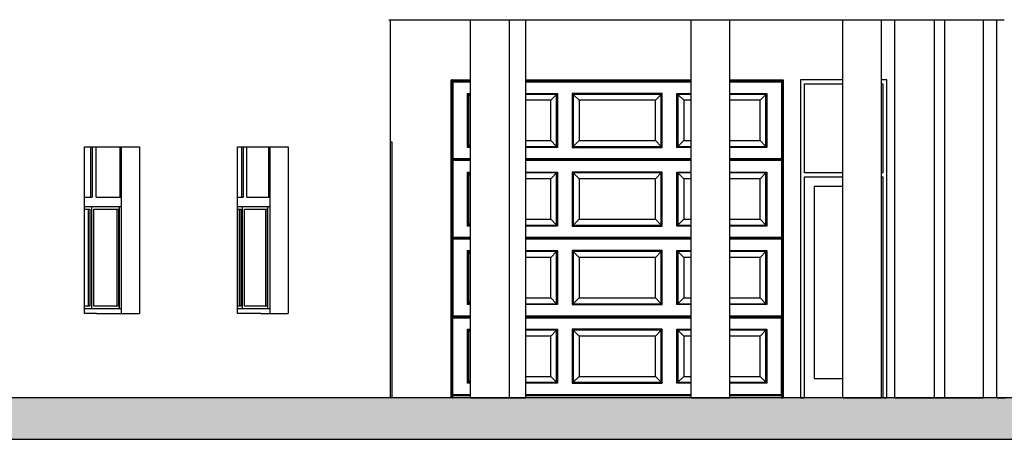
# Model space of a CAD drawing. Header units: millimetres. Extents: x -175445 to -20415, y -559200 to 231527.
# Tile 9 of 256: x -96603 to -86453, y -436860 to -432532. Entities that reach past the tile are written whole.
import ezdxf

# ---------------------------------------------------------------- set-up
doc = ezdxf.new("R2010")
doc.units = ezdxf.units.MM
doc.header["$MEASUREMENT"] = 0
doc.layers.add('Linia', color=7, linetype='Continuous')
doc.layers.add('Wypełnienie', color=7, linetype='Continuous')

msp = doc.modelspace()

# ---------------------------------------------------------------- hatches: boundary and pattern name
at = {"layer": 'Wypełnienie', "linetype": 'Continuous'}
msp.add_hatch(color=256, dxfattribs=at).paths.add_polyline_path([(-81370.094, -436432.102), (-136606.922, -436432.102), (-136606.922, -436860.399), (-81370.094, -436860.399)])

# ---------------------------------------------------------------- linework, layer by layer
at = {"layer": 'Linia'}
for p, q in [((-92797.426, -432532.102), (-92760.235, -432532.102)), ((-92797.426, -432532.102), (-92789.459, -432532.102)), ((-92783.385, -432532.102), (-92783.385, -436432.102)), ((-92760.235, -432532.102), (-92383.707, -432532.102)), ((-92383.707, -432532.102), (-92016.603, -432532.102)), ((-92016.603, -432532.102), (-91658.955, -432532.102)), ((-91954.583, -436432.102), (-91954.583, -432532.102)), ((-91658.955, -432532.102), (-91310.793, -432532.102)), ((-91554.583, -436432.102), (-91554.583, -432532.102)), ((-91386.768, -436432.102), (-91386.768, -432532.102)), ((-91310.793, -432532.102), (-90972.144, -432532.102)), ((-90972.144, -432532.102), (-90643.04, -432532.102)), ((-90643.04, -432532.102), (-90620.869, -432532.102)), ((-90620.869, -432532.102), (-90451.208, -432532.102)), ((-90451.208, -432532.102), (-90121.47, -432532.102)), ((-90121.47, -432532.102), (-89801.341, -432532.102)), ((-89801.341, -432532.102), (-89490.846, -432532.102)), ((-89681.304, -436432.102), (-89681.304, -432532.102)), ((-89490.846, -432532.102), (-89190.009, -432532.102)), ((-89281.304, -436432.102), (-89281.304, -432532.102)), ((-89190.009, -432532.102), (-88898.852, -432532.102)), ((-88898.852, -432532.102), (-88617.397, -432532.102)), ((-88617.397, -432532.102), (-88345.667, -432532.102)), ((-88345.667, -432532.102), (-88083.682, -432532.102)), ((-88117.531, -436432.102), (-88117.531, -432532.102)), ((-88083.682, -432532.102), (-87831.461, -432532.102)), ((-87831.461, -432532.102), (-87589.025, -432532.102)), ((-87717.531, -436432.102), (-87717.531, -432532.102)), ((-87589.025, -432532.102), (-87356.392, -432532.102)), ((-87583.385, -432532.102), (-87583.385, -436432.102)), ((-87356.392, -432532.102), (-87133.578, -432532.102)), ((-87173.385, -436432.102), (-87173.385, -432532.102)), ((-87133.578, -432532.102), (-86920.603, -432532.102)), ((-87065.453, -436432.102), (-87065.453, -432532.102)), ((-86920.603, -432532.102), (-86717.481, -432532.102)), ((-86717.481, -432532.102), (-86524.228, -432532.102)), ((-86665.453, -436432.102), (-86665.453, -432532.102)), ((-86528.62, -436432.102), (-86528.62, -432532.102)), ((-86524.228, -432532.102), (-86452.517, -432532.102)), ((-92153.385, -436432.102), (-92153.385, -433152.102)), ((-92153.385, -433152.102), (-91954.583, -433152.102)), ((-92143.385, -436432.102), (-92143.385, -433152.102)), ((-92139.972, -433165.102), (-92143.385, -433165.102)), ((-92139.972, -433152.102), (-92139.972, -433152.602)), ((-92139.972, -433152.602), (-92139.972, -433187.602)), ((-92138.385, -433152.602), (-92139.972, -433152.602)), ((-92138.385, -433187.602), (-92139.972, -433187.602)), ((-92138.385, -433152.102), (-92138.385, -433152.602)), ((-92138.385, -433152.602), (-92138.385, -433165.102)), ((-91954.583, -433165.102), (-92138.385, -433165.102)), ((-92138.385, -433165.102), (-92138.385, -433175.102)), ((-92138.385, -433175.102), (-92138.385, -433966.227)), ((-91954.583, -433175.102), (-92138.385, -433175.102)), ((-91386.768, -433152.102), (-89681.304, -433152.102)), ((-89681.304, -433165.102), (-91386.768, -433165.102)), ((-89681.304, -433175.102), (-91386.768, -433175.102)), ((-89281.304, -433152.102), (-88733.385, -433152.102)), ((-88748.385, -433165.102), (-89281.304, -433165.102)), ((-88748.385, -433175.102), (-89281.304, -433175.102)), ((-88748.385, -433152.102), (-88748.385, -433152.602)), ((-88748.385, -433152.602), (-88748.385, -433165.102)), ((-88748.385, -433152.602), (-88746.797, -433152.602)), ((-88748.385, -433165.102), (-88748.385, -433175.102)), ((-88748.385, -433175.102), (-88748.385, -433966.227)), ((-88748.385, -433187.602), (-88746.797, -433187.602)), ((-88746.797, -433152.102), (-88746.797, -433152.602)), ((-88746.797, -433152.602), (-88746.797, -433187.602)), ((-88743.385, -433165.102), (-88746.797, -433165.102)), ((-88743.385, -436432.102), (-88743.385, -433152.102)), ((-88733.385, -433152.102), (-88733.385, -436432.102)), ((-88553.385, -433152.102), (-88553.385, -436432.102)), ((-88117.531, -433152.102), (-88553.385, -433152.102)), ((-88513.385, -434112.102), (-88513.385, -433192.102)), ((-88513.385, -433192.102), (-88117.531, -433192.102)), ((-87663.385, -433152.102), (-87717.531, -433152.102)), ((-87717.531, -433192.102), (-87703.385, -433192.102)), ((-87703.385, -433192.102), (-87703.385, -434112.102)), ((-87663.385, -436432.102), (-87663.385, -433152.102)), ((-91985.985, -433849.227), (-91985.985, -433292.102)), ((-91985.985, -433292.102), (-91954.583, -433292.102)), ((-91954.583, -433323.503), (-91975.985, -433302.102)), ((-91954.583, -433302.102), (-91975.985, -433302.102)), ((-91975.985, -433302.102), (-91975.985, -433839.227)), ((-91386.768, -433292.102), (-91059.185, -433292.102)), ((-91069.185, -433302.102), (-91386.768, -433302.102)), ((-91069.185, -433302.102), (-91129.185, -433362.102)), ((-91069.185, -433839.227), (-91069.185, -433302.102)), ((-91059.185, -433292.102), (-91059.185, -433849.227)), ((-90906.785, -433292.102), (-90906.785, -433849.227)), ((-89979.985, -433292.102), (-90906.785, -433292.102)), ((-90836.785, -433362.102), (-90896.785, -433302.102)), ((-89989.985, -433302.102), (-90896.785, -433302.102)), ((-90896.785, -433302.102), (-90896.785, -433839.227)), ((-89989.985, -433302.102), (-90049.985, -433362.102)), ((-89989.985, -433839.227), (-89989.985, -433302.102)), ((-89979.985, -433849.227), (-89979.985, -433292.102)), ((-89827.585, -433292.102), (-89681.304, -433292.102)), ((-89827.585, -433849.227), (-89827.585, -433292.102)), ((-89757.585, -433362.102), (-89817.585, -433302.102)), ((-89681.304, -433302.102), (-89817.585, -433302.102)), ((-89817.585, -433302.102), (-89817.585, -433839.227)), ((-89281.304, -433292.102), (-88900.785, -433292.102)), ((-88910.785, -433302.102), (-89281.304, -433302.102)), ((-88910.785, -433302.102), (-88970.785, -433362.102)), ((-88910.785, -433839.227), (-88910.785, -433302.102)), ((-88900.785, -433292.102), (-88900.785, -433849.227)), ((-91129.185, -433362.102), (-91386.768, -433362.102)), ((-91129.185, -433779.227), (-91129.185, -433362.102)), ((-90049.985, -433362.102), (-90836.785, -433362.102)), ((-90836.785, -433362.102), (-90836.785, -433779.227)), ((-90049.985, -433779.227), (-90049.985, -433362.102)), ((-89681.304, -433362.102), (-89757.585, -433362.102)), ((-89757.585, -433362.102), (-89757.585, -433779.227)), ((-88970.785, -433362.102), (-89281.304, -433362.102)), ((-88970.785, -433779.227), (-88970.785, -433362.102)), ((-92138.385, -433492.102), (-92143.385, -433492.102)), ((-92143.385, -433532.102), (-92138.385, -433532.102)), ((-95936.328, -435562.102), (-95936.328, -433842.102)), ((-95936.328, -433842.102), (-95813.154, -433842.102)), ((-95869.992, -434362.102), (-95869.992, -433842.102)), ((-95856.31, -433842.102), (-95856.31, -434362.102)), ((-95815.326, -434362.102), (-95815.326, -433842.102)), ((-95813.154, -433842.102), (-95375.005, -433842.102)), ((-95566.713, -434362.102), (-95566.713, -433842.102)), ((-95553.03, -434362.102), (-95553.03, -433842.102)), ((-95552.862, -435562.102), (-95552.862, -433842.102)), ((-95375.005, -433842.102), (-95368.575, -433842.102)), ((-95368.575, -433842.102), (-95368.705, -433842.102)), ((-95368.575, -433842.102), (-95368.575, -435562.102)), ((-94357.905, -435562.102), (-94357.905, -433842.102)), ((-94357.905, -433842.102), (-94115.788, -433842.102)), ((-94314.654, -434362.102), (-94314.654, -433842.102)), ((-94300.768, -433842.102), (-94300.768, -434362.102)), ((-94262.956, -434362.102), (-94262.956, -433842.102)), ((-94115.788, -433842.102), (-93834.724, -433842.102)), ((-94034.846, -434362.102), (-94034.846, -433842.102)), ((-94020.959, -434362.102), (-94020.959, -433842.102)), ((-94020.804, -435562.102), (-94020.804, -433842.102)), ((-93834.724, -433842.102), (-93834.724, -435562.102)), ((-92764.385, -433795.102), (-92783.385, -433795.102)), ((-92764.385, -436432.102), (-92764.385, -433795.102)), ((-91975.985, -433839.227), (-91954.583, -433817.825)), ((-91975.985, -433839.227), (-91954.583, -433839.227)), ((-91386.768, -433779.227), (-91129.185, -433779.227)), ((-91386.768, -433839.227), (-91069.185, -433839.227)), ((-91129.185, -433779.227), (-91069.185, -433839.227)), ((-90896.785, -433839.227), (-90836.785, -433779.227)), ((-90896.785, -433839.227), (-89989.985, -433839.227)), ((-90836.785, -433779.227), (-90049.985, -433779.227)), ((-90049.985, -433779.227), (-89989.985, -433839.227)), ((-89817.585, -433839.227), (-89757.585, -433779.227)), ((-89817.585, -433839.227), (-89681.304, -433839.227)), ((-89757.585, -433779.227), (-89681.304, -433779.227)), ((-89281.304, -433779.227), (-88970.785, -433779.227)), ((-89281.304, -433839.227), (-88910.785, -433839.227)), ((-88970.785, -433779.227), (-88910.785, -433839.227)), ((-91954.583, -433849.227), (-91985.985, -433849.227)), ((-91059.185, -433849.227), (-91386.768, -433849.227)), ((-90906.785, -433849.227), (-89979.985, -433849.227)), ((-89681.304, -433849.227), (-89827.585, -433849.227)), ((-88900.785, -433849.227), (-89281.304, -433849.227)), ((-92139.972, -433958.727), (-92143.385, -433958.727)), ((-92139.972, -433973.727), (-92143.385, -433973.727)), ((-92139.972, -433953.727), (-92139.972, -433966.227)), ((-92138.385, -433953.727), (-92139.972, -433953.727)), ((-92139.972, -433966.227), (-92139.972, -433976.227)), ((-92138.385, -433966.227), (-92139.972, -433966.227)), ((-92139.972, -433976.227), (-92139.972, -433998.727)), ((-92138.385, -433976.227), (-92139.972, -433976.227)), ((-92138.385, -433998.727), (-92139.972, -433998.727)), ((-92138.385, -433966.227), (-92138.385, -433976.227)), ((-91954.583, -433966.227), (-92138.385, -433966.227)), ((-92138.385, -433976.227), (-92138.385, -433986.227)), ((-91954.583, -433976.227), (-92138.385, -433976.227)), ((-92138.385, -433986.227), (-92138.385, -434777.352)), ((-91954.583, -433986.227), (-92138.385, -433986.227)), ((-89681.304, -433966.227), (-91386.768, -433966.227)), ((-89681.304, -433976.227), (-91386.768, -433976.227)), ((-89681.304, -433986.227), (-91386.768, -433986.227)), ((-88748.385, -433966.227), (-89281.304, -433966.227)), ((-88748.385, -433976.227), (-89281.304, -433976.227)), ((-88748.385, -433986.227), (-89281.304, -433986.227)), ((-88748.385, -433953.727), (-88746.797, -433953.727)), ((-88748.385, -433966.227), (-88748.385, -433976.227)), ((-88748.385, -433966.227), (-88746.797, -433966.227)), ((-88748.385, -433976.227), (-88748.385, -433986.227)), ((-88748.385, -433976.227), (-88746.797, -433976.227)), ((-88748.385, -433986.227), (-88748.385, -434777.352)), ((-88748.385, -433998.727), (-88746.797, -433998.727)), ((-88746.797, -433953.727), (-88746.797, -433966.227)), ((-88746.797, -433958.727), (-88743.385, -433958.727)), ((-88746.797, -433966.227), (-88746.797, -433976.227)), ((-88746.797, -433973.727), (-88743.385, -433973.727)), ((-88746.797, -433976.227), (-88746.797, -433998.727)), ((-91985.985, -434660.352), (-91985.985, -434103.227)), ((-91985.985, -434103.227), (-91954.583, -434103.227)), ((-91954.583, -434134.628), (-91975.985, -434113.227)), ((-91954.583, -434113.227), (-91975.985, -434113.227)), ((-91975.985, -434113.227), (-91975.985, -434650.352)), ((-91386.768, -434103.227), (-91059.185, -434103.227)), ((-91069.185, -434113.227), (-91386.768, -434113.227)), ((-91069.185, -434113.227), (-91129.185, -434173.227)), ((-91069.185, -434650.352), (-91069.185, -434113.227)), ((-91059.185, -434103.227), (-91059.185, -434660.352)), ((-90906.785, -434103.227), (-90906.785, -434660.352)), ((-89979.985, -434103.227), (-90906.785, -434103.227)), ((-90836.785, -434173.227), (-90896.785, -434113.227)), ((-89989.985, -434113.227), (-90896.785, -434113.227)), ((-90896.785, -434113.227), (-90896.785, -434650.352)), ((-89989.985, -434113.227), (-90049.985, -434173.227)), ((-89989.985, -434650.352), (-89989.985, -434113.227)), ((-89979.985, -434660.352), (-89979.985, -434103.227)), ((-89827.585, -434103.227), (-89681.304, -434103.227)), ((-89827.585, -434660.352), (-89827.585, -434103.227)), ((-89757.585, -434173.227), (-89817.585, -434113.227)), ((-89681.304, -434113.227), (-89817.585, -434113.227)), ((-89817.585, -434113.227), (-89817.585, -434650.352)), ((-89281.304, -434103.227), (-88900.785, -434103.227)), ((-88910.785, -434113.227), (-89281.304, -434113.227)), ((-88910.785, -434113.227), (-88970.785, -434173.227)), ((-88910.785, -434650.352), (-88910.785, -434113.227)), ((-88900.785, -434103.227), (-88900.785, -434660.352)), ((-88117.531, -434112.102), (-88513.385, -434112.102)), ((-87703.385, -434112.102), (-87717.531, -434112.102)), ((-91129.185, -434173.227), (-91386.768, -434173.227)), ((-91129.185, -434590.352), (-91129.185, -434173.227)), ((-90049.985, -434173.227), (-90836.785, -434173.227)), ((-90836.785, -434173.227), (-90836.785, -434590.352)), ((-90049.985, -434590.352), (-90049.985, -434173.227)), ((-89681.304, -434173.227), (-89757.585, -434173.227)), ((-89757.585, -434173.227), (-89757.585, -434590.352)), ((-88970.785, -434173.227), (-89281.304, -434173.227)), ((-88970.785, -434590.352), (-88970.785, -434173.227)), ((-88513.385, -434252.102), (-88513.385, -434152.102)), ((-88513.385, -434152.102), (-88117.531, -434152.102)), ((-88513.385, -436232.102), (-88513.385, -434252.102)), ((-88413.385, -434252.102), (-88413.385, -436232.102)), ((-88117.531, -434252.102), (-88413.385, -434252.102)), ((-87717.531, -434152.102), (-87703.385, -434152.102)), ((-87703.385, -434152.102), (-87703.385, -434252.102)), ((-87703.385, -434252.102), (-87703.385, -436232.102)), ((-95936.328, -434362.102), (-95856.31, -434362.102)), ((-95815.326, -434362.102), (-95553.03, -434362.102)), ((-94357.905, -434362.102), (-94300.768, -434362.102)), ((-94262.956, -434362.102), (-94020.959, -434362.102)), ((-95553.03, -434462.102), (-95936.328, -434462.102)), ((-95936.328, -434487.102), (-95879.114, -434487.102)), ((-95892.796, -435487.102), (-95892.796, -434487.102)), ((-95879.114, -434487.102), (-95879.114, -435487.102)), ((-95858.622, -434487.102), (-95858.622, -434462.102)), ((-95858.622, -435487.102), (-95858.622, -434487.102)), ((-95838.13, -435487.102), (-95838.13, -434487.102)), ((-95838.13, -434487.102), (-95586.08, -434487.102)), ((-95599.763, -435487.102), (-95599.763, -434487.102)), ((-95586.08, -434487.102), (-95586.08, -435487.102)), ((-95575.834, -435512.102), (-95575.834, -434462.102)), ((-95553.03, -435512.102), (-95553.03, -434462.102)), ((-94020.959, -434462.102), (-94357.905, -434462.102)), ((-94357.905, -434487.102), (-94323.912, -434487.102)), ((-94337.798, -435487.102), (-94337.798, -434487.102)), ((-94323.912, -434487.102), (-94323.912, -435487.102)), ((-94305.006, -434487.102), (-94305.006, -434462.102)), ((-94305.006, -435487.102), (-94305.006, -434487.102)), ((-94286.1, -435487.102), (-94286.1, -434487.102)), ((-94286.1, -434487.102), (-94053.556, -434487.102)), ((-94067.443, -435487.102), (-94067.443, -434487.102)), ((-94053.556, -434487.102), (-94053.556, -435487.102)), ((-94044.103, -435512.102), (-94044.103, -434462.102)), ((-94020.959, -435512.102), (-94020.959, -434462.102)), ((-91975.985, -434650.352), (-91954.583, -434628.95)), ((-91975.985, -434650.352), (-91954.583, -434650.352)), ((-91386.768, -434590.352), (-91129.185, -434590.352)), ((-91386.768, -434650.352), (-91069.185, -434650.352)), ((-91129.185, -434590.352), (-91069.185, -434650.352)), ((-90896.785, -434650.352), (-90836.785, -434590.352)), ((-90896.785, -434650.352), (-89989.985, -434650.352)), ((-90836.785, -434590.352), (-90049.985, -434590.352)), ((-90049.985, -434590.352), (-89989.985, -434650.352)), ((-89817.585, -434650.352), (-89757.585, -434590.352)), ((-89817.585, -434650.352), (-89681.304, -434650.352)), ((-89757.585, -434590.352), (-89681.304, -434590.352)), ((-89281.304, -434590.352), (-88970.785, -434590.352)), ((-89281.304, -434650.352), (-88910.785, -434650.352)), ((-88970.785, -434590.352), (-88910.785, -434650.352)), ((-91954.583, -434660.352), (-91985.985, -434660.352)), ((-91059.185, -434660.352), (-91386.768, -434660.352)), ((-90906.785, -434660.352), (-89979.985, -434660.352)), ((-89681.304, -434660.352), (-89827.585, -434660.352)), ((-88900.785, -434660.352), (-89281.304, -434660.352)), ((-92139.972, -434769.852), (-92143.385, -434769.852)), ((-92139.972, -434784.852), (-92143.385, -434784.852)), ((-92139.972, -434764.852), (-92139.972, -434777.352)), ((-92138.385, -434764.852), (-92139.972, -434764.852)), ((-92139.972, -434777.352), (-92139.972, -434787.352)), ((-92138.385, -434777.352), (-92139.972, -434777.352)), ((-92139.972, -434787.352), (-92139.972, -434809.852)), ((-92138.385, -434787.352), (-92139.972, -434787.352)), ((-92138.385, -434809.852), (-92139.972, -434809.852)), ((-92138.385, -434777.352), (-92138.385, -434787.352)), ((-91954.583, -434777.352), (-92138.385, -434777.352)), ((-92138.385, -434787.352), (-92138.385, -434797.352)), ((-91954.583, -434787.352), (-92138.385, -434787.352)), ((-92138.385, -434797.352), (-92138.385, -435588.477)), ((-91954.583, -434797.352), (-92138.385, -434797.352)), ((-89681.304, -434777.352), (-91386.768, -434777.352)), ((-89681.304, -434787.352), (-91386.768, -434787.352)), ((-89681.304, -434797.352), (-91386.768, -434797.352)), ((-88748.385, -434777.352), (-89281.304, -434777.352)), ((-88748.385, -434787.352), (-89281.304, -434787.352)), ((-88748.385, -434797.352), (-89281.304, -434797.352)), ((-88748.385, -434764.852), (-88746.797, -434764.852)), ((-88748.385, -434777.352), (-88748.385, -434787.352)), ((-88748.385, -434777.352), (-88746.797, -434777.352)), ((-88748.385, -434787.352), (-88748.385, -434797.352)), ((-88748.385, -434787.352), (-88746.797, -434787.352)), ((-88748.385, -434797.352), (-88748.385, -435588.477)), ((-88748.385, -434809.852), (-88746.797, -434809.852)), ((-88746.797, -434764.852), (-88746.797, -434777.352)), ((-88746.797, -434769.852), (-88743.385, -434769.852)), ((-88746.797, -434777.352), (-88746.797, -434787.352)), ((-88746.797, -434784.852), (-88743.385, -434784.852)), ((-88746.797, -434787.352), (-88746.797, -434809.852)), ((-91985.985, -435471.477), (-91985.985, -434914.352)), ((-91985.985, -434914.352), (-91954.583, -434914.352)), ((-91954.583, -434945.753), (-91975.985, -434924.352)), ((-91954.583, -434924.352), (-91975.985, -434924.352)), ((-91975.985, -434924.352), (-91975.985, -435461.477)), ((-91386.768, -434914.352), (-91059.185, -434914.352)), ((-91069.185, -434924.352), (-91386.768, -434924.352)), ((-91069.185, -434924.352), (-91129.185, -434984.352)), ((-91069.185, -435461.477), (-91069.185, -434924.352)), ((-91059.185, -434914.352), (-91059.185, -435471.477)), ((-90906.785, -434914.352), (-90906.785, -435471.477)), ((-89979.985, -434914.352), (-90906.785, -434914.352)), ((-90836.785, -434984.352), (-90896.785, -434924.352)), ((-89989.985, -434924.352), (-90896.785, -434924.352)), ((-90896.785, -434924.352), (-90896.785, -435461.477)), ((-89989.985, -434924.352), (-90049.985, -434984.352)), ((-89989.985, -435461.477), (-89989.985, -434924.352)), ((-89979.985, -435471.477), (-89979.985, -434914.352)), ((-89827.585, -434914.352), (-89681.304, -434914.352)), ((-89827.585, -435471.477), (-89827.585, -434914.352)), ((-89757.585, -434984.352), (-89817.585, -434924.352)), ((-89681.304, -434924.352), (-89817.585, -434924.352)), ((-89817.585, -434924.352), (-89817.585, -435461.477)), ((-89281.304, -434914.352), (-88900.785, -434914.352)), ((-88910.785, -434924.352), (-89281.304, -434924.352)), ((-88910.785, -434924.352), (-88970.785, -434984.352)), ((-88910.785, -435461.477), (-88910.785, -434924.352)), ((-88900.785, -434914.352), (-88900.785, -435471.477)), ((-91129.185, -434984.352), (-91386.768, -434984.352)), ((-91129.185, -435401.477), (-91129.185, -434984.352)), ((-90049.985, -434984.352), (-90836.785, -434984.352)), ((-90836.785, -434984.352), (-90836.785, -435401.477)), ((-90049.985, -435401.477), (-90049.985, -434984.352)), ((-89681.304, -434984.352), (-89757.585, -434984.352)), ((-89757.585, -434984.352), (-89757.585, -435401.477)), ((-88970.785, -434984.352), (-89281.304, -434984.352)), ((-88970.785, -435401.477), (-88970.785, -434984.352)), ((-92143.385, -435457.102), (-92138.385, -435457.102)), ((-91975.985, -435461.477), (-91954.583, -435440.075)), ((-91975.985, -435461.477), (-91954.583, -435461.477)), ((-91386.768, -435401.477), (-91129.185, -435401.477)), ((-91386.768, -435461.477), (-91069.185, -435461.477)), ((-91129.185, -435401.477), (-91069.185, -435461.477)), ((-90896.785, -435461.477), (-90836.785, -435401.477)), ((-90896.785, -435461.477), (-89989.985, -435461.477)), ((-90836.785, -435401.477), (-90049.985, -435401.477)), ((-90049.985, -435401.477), (-89989.985, -435461.477)), ((-89817.585, -435461.477), (-89757.585, -435401.477)), ((-89817.585, -435461.477), (-89681.304, -435461.477)), ((-89757.585, -435401.477), (-89681.304, -435401.477)), ((-89281.304, -435401.477), (-88970.785, -435401.477)), ((-89281.304, -435461.477), (-88910.785, -435461.477)), ((-88970.785, -435401.477), (-88910.785, -435461.477)), ((-95879.114, -435487.102), (-95936.328, -435487.102)), ((-95936.328, -435512.102), (-95553.03, -435512.102)), ((-95813.154, -435562.102), (-95936.328, -435562.102)), ((-95858.622, -435512.102), (-95858.622, -435487.102)), ((-95586.08, -435487.102), (-95838.13, -435487.102)), ((-95813.154, -435562.102), (-95375.005, -435562.102)), ((-95375.005, -435562.102), (-95368.575, -435562.102)), ((-95368.575, -435562.102), (-95368.705, -435562.102)), ((-94323.912, -435487.102), (-94357.905, -435487.102)), ((-94357.905, -435512.102), (-94020.959, -435512.102)), ((-94115.788, -435562.102), (-94357.905, -435562.102)), ((-94305.006, -435512.102), (-94305.006, -435487.102)), ((-94053.556, -435487.102), (-94286.1, -435487.102)), ((-94115.788, -435562.102), (-93834.724, -435562.102)), ((-91954.583, -435471.477), (-91985.985, -435471.477)), ((-91059.185, -435471.477), (-91386.768, -435471.477)), ((-90906.785, -435471.477), (-89979.985, -435471.477)), ((-89681.304, -435471.477), (-89827.585, -435471.477)), ((-88900.785, -435471.477), (-89281.304, -435471.477)), ((-92139.972, -435580.977), (-92143.385, -435580.977)), ((-92139.972, -435595.977), (-92143.385, -435595.977)), ((-92139.972, -435607.102), (-92143.385, -435607.102)), ((-92139.972, -435575.977), (-92139.972, -435588.477)), ((-92138.385, -435575.977), (-92139.972, -435575.977)), ((-92139.972, -435588.477), (-92139.972, -435598.477)), ((-92138.385, -435588.477), (-92139.972, -435588.477)), ((-92139.972, -435598.477), (-92139.972, -435620.977)), ((-92138.385, -435598.477), (-92139.972, -435598.477)), ((-92138.385, -435620.977), (-92139.972, -435620.977)), ((-92138.385, -435588.477), (-92138.385, -435598.477)), ((-91954.583, -435588.477), (-92138.385, -435588.477)), ((-92138.385, -435608.477), (-92138.385, -435598.477)), ((-91954.583, -435598.477), (-92138.385, -435598.477)), ((-92138.385, -436399.602), (-92138.385, -435608.477)), ((-92138.385, -435608.477), (-91954.583, -435608.477)), ((-89681.304, -435588.477), (-91386.768, -435588.477)), ((-89681.304, -435598.477), (-91386.768, -435598.477)), ((-91386.768, -435608.477), (-89681.304, -435608.477)), ((-88748.385, -435588.477), (-89281.304, -435588.477)), ((-88748.385, -435598.477), (-89281.304, -435598.477)), ((-89281.304, -435608.477), (-88748.385, -435608.477)), ((-88748.385, -435575.977), (-88746.797, -435575.977)), ((-88748.385, -435588.477), (-88748.385, -435598.477)), ((-88748.385, -435588.477), (-88746.797, -435588.477)), ((-88748.385, -435608.477), (-88748.385, -435598.477)), ((-88748.385, -435598.477), (-88746.797, -435598.477)), ((-88748.385, -436399.602), (-88748.385, -435608.477)), ((-88748.385, -435620.977), (-88746.797, -435620.977)), ((-88746.797, -435575.977), (-88746.797, -435588.477)), ((-88746.797, -435580.977), (-88743.385, -435580.977)), ((-88746.797, -435588.477), (-88746.797, -435598.477)), ((-88746.797, -435595.977), (-88743.385, -435595.977)), ((-88746.797, -435598.477), (-88746.797, -435620.977)), ((-91985.985, -436282.602), (-91985.985, -435725.477)), ((-91985.985, -435725.477), (-91954.583, -435725.477)), ((-91954.583, -435756.878), (-91975.985, -435735.477)), ((-91954.583, -435735.477), (-91975.985, -435735.477)), ((-91975.985, -435735.477), (-91975.985, -436272.602)), ((-91386.768, -435725.477), (-91059.185, -435725.477)), ((-91069.185, -435735.477), (-91386.768, -435735.477)), ((-91069.185, -435735.477), (-91129.185, -435795.477)), ((-91069.185, -436272.602), (-91069.185, -435735.477)), ((-91059.185, -435725.477), (-91059.185, -436282.602)), ((-90906.785, -435725.477), (-90906.785, -436282.602)), ((-89979.985, -435725.477), (-90906.785, -435725.477)), ((-90836.785, -435795.477), (-90896.785, -435735.477)), ((-89989.985, -435735.477), (-90896.785, -435735.477)), ((-90896.785, -435735.477), (-90896.785, -436272.602)), ((-89989.985, -435735.477), (-90049.985, -435795.477)), ((-89989.985, -436272.602), (-89989.985, -435735.477)), ((-89979.985, -436282.602), (-89979.985, -435725.477)), ((-89827.585, -435725.477), (-89681.304, -435725.477)), ((-89827.585, -436282.602), (-89827.585, -435725.477)), ((-89757.585, -435795.477), (-89817.585, -435735.477)), ((-89681.304, -435735.477), (-89817.585, -435735.477)), ((-89817.585, -435735.477), (-89817.585, -436272.602)), ((-89281.304, -435725.477), (-88900.785, -435725.477)), ((-88910.785, -435735.477), (-89281.304, -435735.477)), ((-88910.785, -435735.477), (-88970.785, -435795.477)), ((-88910.785, -436272.602), (-88910.785, -435735.477)), ((-88900.785, -435725.477), (-88900.785, -436282.602)), ((-91129.185, -435795.477), (-91386.768, -435795.477)), ((-91129.185, -436212.602), (-91129.185, -435795.477)), ((-90049.985, -435795.477), (-90836.785, -435795.477)), ((-90836.785, -435795.477), (-90836.785, -436212.602)), ((-90049.985, -436212.602), (-90049.985, -435795.477)), ((-89681.304, -435795.477), (-89757.585, -435795.477)), ((-89757.585, -435795.477), (-89757.585, -436212.602)), ((-88970.785, -435795.477), (-89281.304, -435795.477)), ((-88970.785, -436212.602), (-88970.785, -435795.477)), ((-92138.385, -436282.102), (-92143.385, -436282.102)), ((-91975.985, -436272.602), (-91954.583, -436251.2)), ((-91975.985, -436272.602), (-91954.583, -436272.602)), ((-91386.768, -436212.602), (-91129.185, -436212.602)), ((-91386.768, -436272.602), (-91069.185, -436272.602)), ((-91129.185, -436212.602), (-91069.185, -436272.602)), ((-90896.785, -436272.602), (-90836.785, -436212.602)), ((-90896.785, -436272.602), (-89989.985, -436272.602)), ((-90836.785, -436212.602), (-90049.985, -436212.602)), ((-90049.985, -436212.602), (-89989.985, -436272.602)), ((-89817.585, -436272.602), (-89757.585, -436212.602)), ((-89817.585, -436272.602), (-89681.304, -436272.602)), ((-89757.585, -436212.602), (-89681.304, -436212.602)), ((-89281.304, -436212.602), (-88970.785, -436212.602)), ((-89281.304, -436272.602), (-88910.785, -436272.602)), ((-88970.785, -436212.602), (-88910.785, -436272.602)), ((-88513.385, -436432.102), (-88513.385, -436232.102)), ((-88413.385, -436232.102), (-88117.531, -436232.102)), ((-87703.385, -436232.102), (-87703.385, -436432.102)), ((-91954.583, -436282.602), (-91985.985, -436282.602)), ((-91059.185, -436282.602), (-91386.768, -436282.602)), ((-90906.785, -436282.602), (-89979.985, -436282.602)), ((-89681.304, -436282.602), (-89827.585, -436282.602)), ((-88900.785, -436282.602), (-89281.304, -436282.602)), ((-96490.404, -436432.102), (-96490.256, -436432.102)), ((-92940.184, -436432.102), (-92965.919, -436432.102)), ((-92918.204, -436432.102), (-92940.184, -436432.102)), ((-92783.385, -436432.102), (-92918.204, -436432.102)), ((-92764.385, -436432.102), (-92783.385, -436432.102)), ((-92153.385, -436432.102), (-92764.385, -436432.102)), ((-92143.385, -436432.102), (-92153.385, -436432.102)), ((-92139.972, -436392.102), (-92143.385, -436392.102)), ((-92139.972, -436407.102), (-92143.385, -436407.102)), ((-92143.385, -436432.102), (-92139.972, -436432.102)), ((-92139.972, -436387.102), (-92139.972, -436399.602)), ((-92138.385, -436387.102), (-92139.972, -436387.102)), ((-92139.972, -436399.602), (-92139.972, -436409.602)), ((-92138.385, -436399.602), (-92139.972, -436399.602)), ((-92139.972, -436409.602), (-92139.972, -436432.102)), ((-92138.385, -436409.602), (-92139.972, -436409.602)), ((-92138.385, -436432.102), (-92139.972, -436432.102)), ((-92138.385, -436409.602), (-92138.385, -436399.602)), ((-92138.385, -436399.602), (-91954.583, -436399.602)), ((-92138.385, -436432.102), (-92138.385, -436409.602)), ((-92138.385, -436409.602), (-91954.583, -436409.602)), ((-91954.583, -436432.102), (-92138.385, -436432.102)), ((-91954.583, -436432.102), (-91950.74, -436432.102)), ((-91950.74, -436432.102), (-91939.359, -436432.102)), ((-91939.359, -436432.102), (-91920.877, -436432.102)), ((-91920.877, -436432.102), (-91896.004, -436432.102)), ((-91896.004, -436432.102), (-91865.697, -436432.102)), ((-91865.697, -436432.102), (-91831.12, -436432.102)), ((-91831.12, -436432.102), (-91793.601, -436432.102)), ((-91793.601, -436432.102), (-91754.583, -436432.102)), ((-91754.583, -436432.102), (-91715.565, -436432.102)), ((-91715.565, -436432.102), (-91678.046, -436432.102)), ((-91678.046, -436432.102), (-91643.469, -436432.102)), ((-91643.469, -436432.102), (-91613.161, -436432.102)), ((-91613.161, -436432.102), (-91588.289, -436432.102)), ((-91588.289, -436432.102), (-91569.807, -436432.102)), ((-91569.807, -436432.102), (-91558.426, -436432.102)), ((-91558.426, -436432.102), (-91554.583, -436432.102)), ((-91554.583, -436432.102), (-91547.75, -436432.102)), ((-91547.75, -436432.102), (-91510.231, -436432.102)), ((-91510.231, -436432.102), (-91475.654, -436432.102)), ((-91475.654, -436432.102), (-91445.346, -436432.102)), ((-91445.346, -436432.102), (-91420.474, -436432.102)), ((-91420.474, -436432.102), (-91401.992, -436432.102)), ((-91401.992, -436432.102), (-91390.611, -436432.102)), ((-91390.611, -436432.102), (-91386.768, -436432.102)), ((-91386.768, -436399.602), (-89681.304, -436399.602)), ((-91386.768, -436409.602), (-89681.304, -436409.602)), ((-89681.304, -436432.102), (-91386.768, -436432.102)), ((-89681.304, -436432.102), (-89677.461, -436432.102)), ((-89677.461, -436432.102), (-89666.08, -436432.102)), ((-89666.08, -436432.102), (-89647.598, -436432.102)), ((-89647.598, -436432.102), (-89622.725, -436432.102)), ((-89622.725, -436432.102), (-89592.418, -436432.102)), ((-89592.418, -436432.102), (-89557.84, -436432.102)), ((-89557.84, -436432.102), (-89520.322, -436432.102)), ((-89520.322, -436432.102), (-89481.304, -436432.102)), ((-89481.304, -436432.102), (-89442.286, -436432.102)), ((-89442.286, -436432.102), (-89404.767, -436432.102)), ((-89404.767, -436432.102), (-89370.19, -436432.102)), ((-89370.19, -436432.102), (-89339.882, -436432.102)), ((-89339.882, -436432.102), (-89315.01, -436432.102)), ((-89315.01, -436432.102), (-89296.528, -436432.102)), ((-89296.528, -436432.102), (-89285.147, -436432.102)), ((-89285.147, -436432.102), (-89281.304, -436432.102)), ((-89281.304, -436399.602), (-88748.385, -436399.602)), ((-89281.304, -436409.602), (-88748.385, -436409.602)), ((-88748.385, -436432.102), (-89281.304, -436432.102)), ((-88748.385, -436387.102), (-88746.797, -436387.102)), ((-88748.385, -436409.602), (-88748.385, -436399.602)), ((-88748.385, -436399.602), (-88746.797, -436399.602)), ((-88748.385, -436409.602), (-88748.385, -436432.102)), ((-88748.385, -436409.602), (-88746.797, -436409.602)), ((-88748.385, -436432.102), (-88746.797, -436432.102)), ((-88746.797, -436387.102), (-88746.797, -436399.602)), ((-88746.797, -436392.102), (-88743.385, -436392.102)), ((-88746.797, -436399.602), (-88746.797, -436409.602)), ((-88746.797, -436407.102), (-88743.385, -436407.102)), ((-88746.797, -436409.602), (-88746.797, -436432.102)), ((-88743.385, -436432.102), (-88733.385, -436432.102)), ((-88553.385, -436432.102), (-88733.385, -436432.102)), ((-88553.385, -436432.102), (-88513.385, -436432.102)), ((-88117.531, -436432.102), (-88513.385, -436432.102)), ((-88117.531, -436432.102), (-88113.688, -436432.102)), ((-88113.688, -436432.102), (-88102.307, -436432.102)), ((-88102.307, -436432.102), (-88083.825, -436432.102)), ((-88083.825, -436432.102), (-88058.952, -436432.102)), ((-88058.952, -436432.102), (-88028.645, -436432.102)), ((-88028.645, -436432.102), (-87994.068, -436432.102)), ((-87994.068, -436432.102), (-87956.549, -436432.102)), ((-87956.549, -436432.102), (-87917.531, -436432.102)), ((-87917.531, -436432.102), (-87878.513, -436432.102)), ((-87878.513, -436432.102), (-87840.994, -436432.102)), ((-87840.994, -436432.102), (-87806.417, -436432.102)), ((-87806.417, -436432.102), (-87776.11, -436432.102)), ((-87776.11, -436432.102), (-87751.237, -436432.102)), ((-87751.237, -436432.102), (-87732.755, -436432.102)), ((-87732.755, -436432.102), (-87721.374, -436432.102)), ((-87721.374, -436432.102), (-87717.531, -436432.102)), ((-87703.385, -436432.102), (-87717.531, -436432.102)), ((-87703.385, -436432.102), (-87663.385, -436432.102)), ((-87583.385, -436432.102), (-87663.385, -436432.102)), ((-87583.385, -436432.102), (-87173.385, -436432.102)), ((-87173.385, -436432.102), (-87168.244, -436432.102)), ((-87168.244, -436432.102), (-87137.937, -436432.102)), ((-87137.937, -436432.102), (-87103.36, -436432.102)), ((-87103.36, -436432.102), (-87065.841, -436432.102)), ((-87065.841, -436432.102), (-87065.453, -436432.102)), ((-87065.453, -436432.102), (-87061.61, -436432.102)), ((-87061.61, -436432.102), (-87050.229, -436432.102)), ((-87050.229, -436432.102), (-87031.747, -436432.102)), ((-87031.747, -436432.102), (-87006.874, -436432.102)), ((-87006.874, -436432.102), (-86976.567, -436432.102)), ((-86976.567, -436432.102), (-86941.989, -436432.102)), ((-86941.989, -436432.102), (-86904.471, -436432.102)), ((-86904.471, -436432.102), (-86865.453, -436432.102)), ((-86865.453, -436432.102), (-86826.435, -436432.102)), ((-86826.435, -436432.102), (-86788.916, -436432.102)), ((-86788.916, -436432.102), (-86754.339, -436432.102)), ((-86754.339, -436432.102), (-86724.031, -436432.102)), ((-86724.031, -436432.102), (-86699.159, -436432.102)), ((-86699.159, -436432.102), (-86680.677, -436432.102)), ((-86680.677, -436432.102), (-86669.296, -436432.102)), ((-86669.296, -436432.102), (-86665.453, -436432.102)), ((-86528.62, -436432.102), (-86524.777, -436432.102)), ((-86524.777, -436432.102), (-86513.395, -436432.102)), ((-86513.395, -436432.102), (-86494.913, -436432.102)), ((-86494.913, -436432.102), (-86470.041, -436432.102)), ((-86470.041, -436432.102), (-86439.734, -436432.102))]:
    msp.add_line(p, q, dxfattribs=at)
at = {"layer": 'Wypełnienie', "flags": 128}
msp.add_lwpolyline([(-81370.094, -436432.102), (-136606.922, -436432.102), (-136606.922, -436860.399), (-81370.094, -436860.399)], close=True, dxfattribs=at)

doc.saveas('drawing.dxf')
